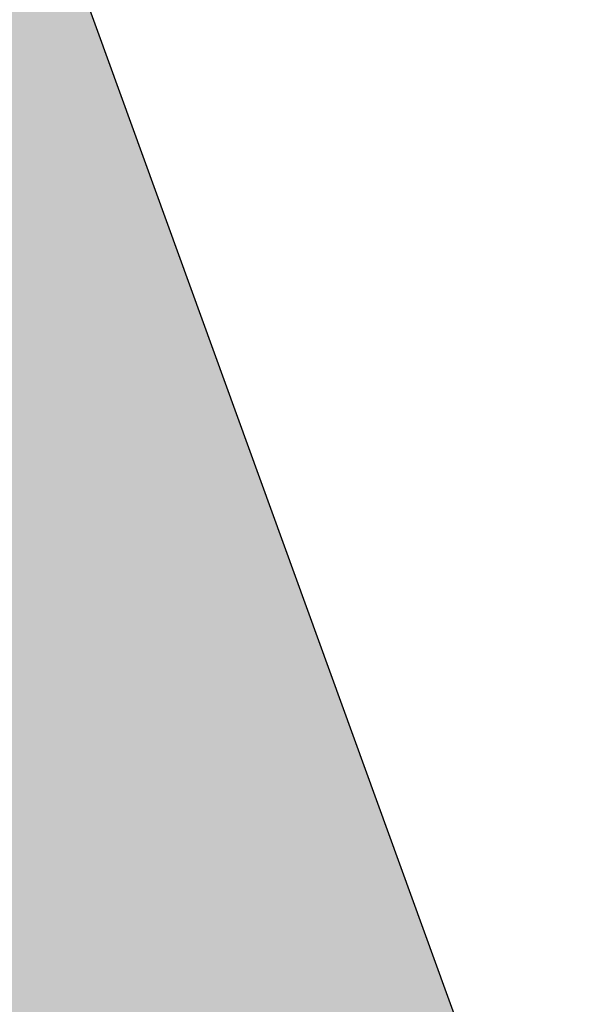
# Model space of a CAD drawing. Header units: millimetres. Extents: x -767 to 1132, y -388 to 938.
# Tile 13 of 14: x -640.259 to -639.547, y 236.715 to 237.944. Entities that reach past the tile are written whole.
import ezdxf

# ---------------------------------------------------------------- set-up
doc = ezdxf.new("R2010")
doc.units = ezdxf.units.MM
doc.header["$LTSCALE"] = 0.5
doc.layers.add('BPR-LS_COL_Grün', color=255, linetype='Continuous', lineweight=25)
doc.layers.add('LPB_-_LPB_SRF_PROM', color=255, linetype='Continuous', lineweight=13)

# ---------------------------------------------------------------- blocks, each defined once
blk = doc.blocks.new('S_Grünflächen (2D)')
at = {"layer": 'BPR-LS_COL_Grün', "linetype": 'Continuous', "lineweight": 0}
h = blk.add_hatch(color=9, dxfattribs=at)
edge = h.paths.add_edge_path()
edge.add_line((-412.1347, 27.3324), (-413.2327, 25.3584))
edge.add_line((-413.2327, 25.3584), (-413.3667, 24.9174))
edge.add_line((-413.3667, 24.9174), (-413.4237, 24.0144))
edge.add_line((-413.4237, 24.0144), (-399.5197, -15.2966))
edge.add_line((-399.5197, -15.2966), (-375.897, -80.765))
edge.add_line((-375.897, -80.765), (-347.8129, -159.082))
edge.add_line((-347.8129, -159.082), (-343.2919, -171.3824))
edge.add_line((-343.2919, -171.3824), (-328.7276, -211.5276))
edge.add_arc((-348.8523, -177.7104), 39.3524, 300.75694, 301.39746)
edge.add_arc((-333.0396, -203.6184), 9, 301.39745, 379.91753)
edge.add_line((-324.5779, -200.5524), (-349.6703, -131.3257))
edge.add_line((-349.6703, -131.3257), (-349.6729, -131.3185))
edge.add_line((-349.6729, -131.3185), (-351.776, -125.4902))
edge.add_line((-351.776, -125.4902), (-389.2291, -22.1262))
edge.add_arc((-188.9699, 50.4359), 213, 197.73354, 199.917531, ccw=False)
edge.add_arc((-1153.8355, -258.1144), 800, 17.7335399, 19.0399781)
edge.add_line((-397.6026, 2.8678), (-397.6026, 2.8678))
edge.add_arc((-364.1019, 16.9584), 36.3433, 198.91963, 202.81201, ccw=False)
edge.add_line((-398.4818, 5.1744), (-398.4818, 5.1744))
edge.add_line((-398.4818, 5.1744), (-399.8953, 9.1254))
edge.add_line((-399.8953, 9.1254), (-399.8953, 9.1254))
edge.add_arc((-470.7403, -22.1443), 77.4391, 23.815786, 34.552283)
edge.add_line((-406.9608, 21.7759), (-406.9608, 21.7759))
edge.add_line((-406.9608, 21.7759), (-406.9608, 21.7759))
edge.add_arc((-386.5079, 35.8603), 24.8333, 198.85359, 214.55228, ccw=False)
edge.add_line((-410.0088, 27.8354), (-410.0088, 27.8354))
edge.add_arc((-410.7252, 26.1193), 1.8597, 67.3435, 139.282)
at = {"layer": 'BPR-LS_COL_Grün', "elevation": 35.7, "flags": 128}
blk.add_lwpolyline([(-413.4237, 24.0144), (-399.5197, -15.2966), (-375.897, -80.765), (-347.8129, -159.082), (-343.2919, -171.3824), (-328.7276, -211.5276, 0.002795), (-328.3508, -211.3006, 0.356674), (-324.5779, -200.5524), (-349.6703, -131.3257), (-349.6729, -131.3185), (-351.776, -125.4902), (-389.2291, -22.1262, -0.00953), (-391.8488, -14.4419, 0.0057), (-397.6026, 2.8678), (-397.6026, 2.8678, -0.016985), (-398.4818, 5.1744), (-398.4818, 5.1744), (-399.8953, 9.1254), (-399.8953, 9.1254, 0.046881), (-406.9608, 21.7759)], format="xyb", dxfattribs=at)

msp = doc.modelspace()

# ---------------------------------------------------------------- block references
at = {"layer": 'LPB_-_LPB_SRF_PROM', "color": 7}
msp.add_blockref('S_Grünflächen (2D)', (-291.5118, 372.0724, 14.1), dxfattribs=at)

doc.saveas('drawing.dxf')
